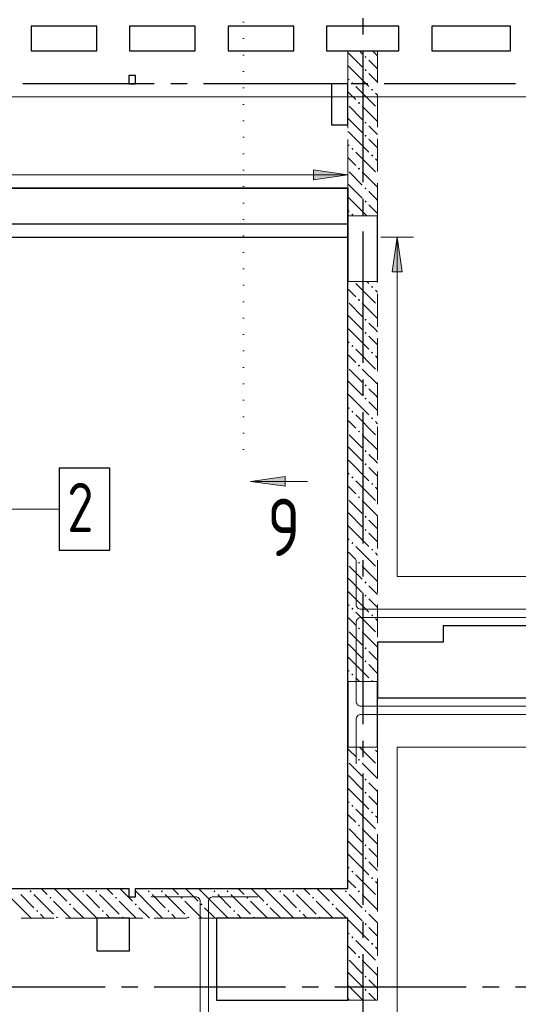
# Model space of a CAD drawing. Header units: millimetres. Extents: x 0 to 61017, y 0 to 42000.
# Tile 23 of 26: x 40590 to 43627, y 28695 to 34690. Entities that reach past the tile are written whole.
import ezdxf

# ---------------------------------------------------------------- set-up
doc = ezdxf.new("R2010")
doc.units = ezdxf.units.MM
for name, pattern in [('______2', [270, 200, -70]), ('______5', [1100, 800, -100, 100, -100]), ('______9', [100, 0, -100])]:
    doc.linetypes.add(name, pattern=pattern)
for name, color, linetype, lineweight in [('Standard', 7, 'Continuous', 25), ('ЖБ Балка Вышележаща', 7, 'Continuous', 25), ('Макрос окна_ макрос двери', 7, 'Continuous', 18), ('Обрамление П-обр. равн.', 7, 'Continuous', 25), ('Обрамление проемов стержнями', 7, 'Continuous', 25), ('Оси', 40, '______5', 18), ('Позиционная метка линия выноска', 7, 'Continuous', 13), ('Позиционная метка номер позиции', 7, 'Continuous', 13), ('Узлы символ', 7, 'Continuous', 25)]:
    doc.layers.add(name, color=color, linetype=linetype, lineweight=lineweight)
for name, color, linetype, lineweight, true_color in [('ЖБ Балка Нижележащая', 7, '______2', 25, 0x8c8cff), ('ЖБ Перекрытие верхний уровень', 7, 'Continuous', 25, 0xe0e0ff), ('ЖБ Стена верхний уровень', 7, 'Continuous', 25, 0x006e00)]:
    doc.layers.add(name, color=color, linetype=linetype, lineweight=lineweight, true_color=true_color)
doc.styles.add('ISOCPEUR', font='txt')

msp = doc.modelspace()

# ---------------------------------------------------------------- hatches: boundary and pattern name
at = {"layer": 'ЖБ Стена верхний уровень', "linetype": 'Continuous', "lineweight": 18, "transparency": 33554687}
for points in [[(42690.5, 34463.1), (42696.9, 34469.6), (42703.4, 34463.1), (42696.9, 34456.6)], [(42690.5, 34383.1), (42696.9, 34389.6), (42703.4, 34383.1), (42696.9, 34376.6)], [(42610.4, 34303.1), (42616.9, 34309.6), (42623.4, 34303.1), (42616.9, 34296.6)], [(42730.5, 34263.1), (42737, 34269.6), (42743.5, 34263.1), (42737, 34256.6)], [(42650.5, 34183.1), (42657, 34189.6), (42663.5, 34183.1), (42657, 34176.6)], [(42690.5, 34063.1), (42696.9, 34069.6), (42703.4, 34063.1), (42696.9, 34056.6)], [(42690.5, 33983.1), (42696.9, 33989.6), (42703.4, 33983.1), (42696.9, 33976.6)], [(42610.4, 33903.1), (42616.9, 33909.6), (42623.4, 33903.1), (42616.9, 33896.6)], [(42730.5, 33863.1), (42737, 33869.6), (42743.5, 33863.1), (42737, 33856.6)], [(42650.5, 33783.1), (42657, 33789.6), (42663.5, 33783.1), (42657, 33776.6)], [(42690.5, 33663.1), (42696.9, 33669.6), (42703.4, 33663.1), (42696.9, 33656.6)], [(42690.5, 33583.1), (42696.9, 33589.6), (42703.4, 33583.1), (42696.9, 33576.6)], [(42610.4, 33503.1), (42616.9, 33509.6), (42623.4, 33503.1), (42616.9, 33496.6)], [(42730.5, 33063.1), (42737, 33069.6), (42743.5, 33063.1), (42737, 33056.6)], [(42650.5, 32983.1), (42657, 32989.6), (42663.5, 32983.1), (42657, 32976.6)], [(42690.5, 32863.1), (42696.9, 32869.6), (42703.4, 32863.1), (42696.9, 32856.6)], [(42690.5, 32783.1), (42696.9, 32789.6), (42703.4, 32783.1), (42696.9, 32776.6)], [(42610.4, 32703.1), (42616.9, 32709.6), (42623.4, 32703.1), (42616.9, 32696.6)], [(42730.5, 32663.1), (42737, 32669.6), (42743.5, 32663.1), (42737, 32656.6)], [(42650.5, 32583.1), (42657, 32589.6), (42663.5, 32583.1), (42657, 32576.6)], [(42690.5, 32463.1), (42696.9, 32469.6), (42703.4, 32463.1), (42696.9, 32456.6)], [(42690.5, 32383.1), (42696.9, 32389.6), (42703.4, 32383.1), (42696.9, 32376.6)], [(42610.4, 32303.1), (42616.9, 32309.6), (42623.4, 32303.1), (42616.9, 32296.6)], [(42730.5, 32263.1), (42737, 32269.6), (42743.5, 32263.1), (42737, 32256.6)], [(42650.5, 32183.1), (42657, 32189.6), (42663.5, 32183.1), (42657, 32176.6)], [(42690.5, 32063.1), (42696.9, 32069.6), (42703.4, 32063.1), (42696.9, 32056.6)], [(42690.5, 31983.1), (42696.9, 31989.6), (42703.4, 31983.1), (42696.9, 31976.6)], [(42610.4, 31903.1), (42616.9, 31909.6), (42623.4, 31903.1), (42616.9, 31896.6)], [(42730.5, 31863.1), (42737, 31869.6), (42743.5, 31863.1), (42737, 31856.6)], [(42650.5, 31783.1), (42657, 31789.6), (42663.5, 31783.1), (42657, 31776.6)], [(42690.5, 31663.1), (42696.9, 31669.6), (42703.4, 31663.1), (42696.9, 31656.6)], [(42690.5, 31583.1), (42696.9, 31589.6), (42703.4, 31583.1), (42696.9, 31576.6)], [(42610.4, 31503.1), (42616.9, 31509.6), (42623.4, 31503.1), (42616.9, 31496.6)], [(42730.5, 31463.1), (42737, 31469.6), (42743.5, 31463.1), (42737, 31456.6)], [(42650.5, 31383.1), (42657, 31389.6), (42663.5, 31383.1), (42657, 31376.6)], [(42690.5, 31263.1), (42696.9, 31269.6), (42703.4, 31263.1), (42696.9, 31256.6)], [(42690.5, 31183.1), (42696.9, 31189.6), (42703.4, 31183.1), (42696.9, 31176.6)], [(42610.4, 31103.1), (42616.9, 31109.6), (42623.4, 31103.1), (42616.9, 31096.6)], [(42730.5, 31063.1), (42737, 31069.6), (42743.5, 31063.1), (42737, 31056.6)], [(42650.5, 30983.1), (42657, 30989.6), (42663.5, 30983.1), (42657, 30976.6)], [(42690.5, 30863.1), (42696.9, 30869.6), (42703.4, 30863.1), (42696.9, 30856.6)], [(42690.5, 30783.1), (42696.9, 30789.6), (42703.4, 30783.1), (42696.9, 30776.6)], [(42610.4, 30703.1), (42616.9, 30709.6), (42623.4, 30703.1), (42616.9, 30696.6)], [(42730.5, 30663.1), (42737, 30669.6), (42743.5, 30663.1), (42740.3, 30660), (42733.6, 30660)], [(42740.3, 30260), (42737, 30256.6), (42733.6, 30260)], [(42650.5, 30183.1), (42657, 30189.6), (42663.5, 30183.1), (42657, 30176.6)], [(42690.5, 30063.1), (42696.9, 30069.6), (42703.4, 30063.1), (42696.9, 30056.6)], [(42690.5, 29983.1), (42696.9, 29989.6), (42703.4, 29983.1), (42696.9, 29976.6)], [(42610.4, 29903.1), (42616.9, 29909.6), (42623.4, 29903.1), (42616.9, 29896.6)], [(42730.5, 29863.1), (42737, 29869.6), (42743.5, 29863.1), (42737, 29856.6)], [(42650.5, 29783.1), (42657, 29789.6), (42663.5, 29783.1), (42657, 29776.6)], [(42690.5, 29663.1), (42696.9, 29669.6), (42703.4, 29663.1), (42696.9, 29656.6)], [(42690.5, 29583.1), (42696.9, 29589.6), (42703.4, 29583.1), (42696.9, 29576.6)], [(42610.4, 29503.1), (42616.9, 29509.6), (42623.4, 29503.1), (42616.9, 29496.6)], [(42730.5, 29463.1), (42737, 29469.6), (42743.5, 29463.1), (42737, 29456.6)], [(40650.5, 29383.1), (40657, 29389.6), (40663.5, 29383.1), (40657, 29376.6)], [(40970.5, 29383.1), (40977, 29389.6), (40983.4, 29383.1), (40977, 29376.6)], [(41050.5, 29383.1), (41057, 29389.6), (41063.5, 29383.1), (41057, 29376.6)], [(41370.5, 29383.1), (41377, 29389.6), (41383.4, 29383.1), (41377, 29376.6)], [(41450.5, 29383.1), (41457, 29389.6), (41463.5, 29383.1), (41457, 29376.6)], [(41770.5, 29383.1), (41777, 29389.6), (41783.4, 29383.1), (41777, 29376.6)], [(41850.5, 29383.1), (41857, 29389.6), (41863.5, 29383.1), (41857, 29376.6)], [(42170.5, 29383.1), (42177, 29389.6), (42183.4, 29383.1), (42177, 29376.6)], [(42250.5, 29383.1), (42257, 29389.6), (42263.5, 29383.1), (42257, 29376.6)], [(42570.5, 29383.1), (42577, 29389.6), (42583.4, 29383.1), (42577, 29376.6)], [(42650.5, 29383.1), (42657, 29389.6), (42663.5, 29383.1), (42657, 29376.6)], [(40770.5, 29343.1), (40777, 29349.6), (40783.4, 29343.1), (40777, 29336.6)], [(41170.5, 29343.1), (41177, 29349.6), (41183.4, 29343.1), (41177, 29336.6)], [(41570.5, 29343.1), (41577, 29349.6), (41583.4, 29343.1), (41577, 29336.6)], [(41970.5, 29343.1), (41977, 29349.6), (41983.4, 29343.1), (41977, 29336.6)], [(42370.5, 29343.1), (42377, 29349.6), (42383.4, 29343.1), (42377, 29336.6)], [(40690.5, 29263.1), (40696.9, 29269.6), (40703.4, 29263.1), (40696.9, 29256.6)], [(40890.5, 29303.1), (40896.9, 29309.6), (40903.4, 29303.1), (40896.9, 29296.6)], [(41090.5, 29263.1), (41096.9, 29269.6), (41103.4, 29263.1), (41096.9, 29256.6)], [(41290.5, 29303.1), (41296.9, 29309.6), (41303.4, 29303.1), (41296.9, 29296.6)], [(41490.5, 29263.1), (41496.9, 29269.6), (41503.4, 29263.1), (41496.9, 29256.6)], [(41690.5, 29303.1), (41696.9, 29309.6), (41703.4, 29303.1), (41696.9, 29296.6)], [(41890.5, 29263.1), (41896.9, 29269.6), (41903.4, 29263.1), (41896.9, 29256.6)], [(42090.5, 29303.1), (42096.9, 29309.6), (42103.4, 29303.1), (42096.9, 29296.6)], [(42290.5, 29263.1), (42296.9, 29269.6), (42303.4, 29263.1), (42296.9, 29256.6)], [(42490.5, 29303.1), (42496.9, 29309.6), (42503.4, 29303.1), (42496.9, 29296.6)], [(42690.5, 29263.1), (42696.9, 29269.6), (42703.4, 29263.1), (42696.9, 29256.6)], [(40810.4, 29223.1), (40816.9, 29229.6), (40823.4, 29223.1), (40820.3, 29220), (40813.6, 29220)], [(41210.4, 29223.1), (41216.9, 29229.6), (41223.4, 29223.1), (41220.3, 29220), (41213.6, 29220)], [(41610.4, 29223.1), (41616.9, 29229.6), (41623.4, 29223.1), (41620.3, 29220), (41613.6, 29220)], [(42010.4, 29223.1), (42016.9, 29229.6), (42023.4, 29223.1), (42020.3, 29220), (42013.6, 29220)], [(42410.4, 29223.1), (42416.9, 29229.6), (42423.4, 29223.1), (42420.3, 29220), (42413.6, 29220)], [(42690.5, 29183.1), (42696.9, 29189.6), (42703.4, 29183.1), (42696.9, 29176.6)], [(42610.4, 29103.1), (42616.9, 29109.6), (42623.4, 29103.1), (42616.9, 29096.6)], [(42730.5, 29063.1), (42737, 29069.6), (42743.5, 29063.1), (42737, 29056.6)], [(42650.5, 28983.1), (42657, 28989.6), (42663.5, 28983.1), (42657, 28976.6)], [(42690.5, 28863.1), (42696.9, 28869.6), (42703.4, 28863.1), (42696.9, 28856.6)], [(42690.5, 28783.1), (42696.9, 28789.6), (42703.4, 28783.1), (42696.9, 28776.6)]]:
    msp.add_hatch(color=7, dxfattribs=at).paths.add_polyline_path(points, flags=16)
at = {"layer": 'Позиционная метка линия выноска', "linetype": 'Continuous', "lineweight": 13, "transparency": 33554687}
msp.add_hatch(color=7, dxfattribs=at).paths.add_polyline_path([(42380, 33775), (42590, 33745), (42380, 33715)], flags=16)
msp.add_hatch(color=7, dxfattribs=at).paths.add_polyline_path([(42920, 33155), (42890, 33365), (42860, 33155)])
at = {"layer": 'Узлы символ', "linetype": 'Continuous', "lineweight": 13, "transparency": 33554687}
msp.add_hatch(color=7, dxfattribs=at).paths.add_polyline_path([(42206.4, 31849), (41996.4, 31878.9), (42206.4, 31908.9)], flags=16)

# ---------------------------------------------------------------- linework, layer by layer
at = {"layer": 'Standard', "color": 7, "linetype": 'Continuous', "lineweight": 25, "transparency": 33554687}
for p, q in [((40660, 34650), (40660, 34500)), ((41060, 34650), (40660, 34650)), ((41060, 34500), (41060, 34650)), ((41260, 34650), (41260, 34500)), ((41660, 34650), (41260, 34650)), ((41660, 34500), (41660, 34650)), ((41860, 34650), (41860, 34500)), ((42260, 34650), (41860, 34650)), ((42260, 34500), (42260, 34650)), ((42460, 34650), (42460, 34500)), ((42900, 34650), (42460, 34650)), ((42900, 34500), (42900, 34650)), ((43100, 34650), (43100, 34500)), ((43580, 34650), (43100, 34650)), ((43580, 34500), (43580, 34650)), ((40660, 34500), (41060, 34500)), ((41260, 34500), (41660, 34500)), ((41860, 34500), (42260, 34500)), ((42460, 34500), (42900, 34500)), ((43100, 34500), (43580, 34500)), ((41255, 34350), (41255, 34300)), ((41295, 34350), (41255, 34350)), ((41255, 34300), (41295, 34300)), ((41295, 34300), (41295, 34350)), ((42490, 34300), (42490, 34050)), ((42590, 34300), (42490, 34300)), ((42590, 34050), (42590, 34300)), ((42490, 34050), (42590, 34050)), ((42590, 33665), (40060, 33665)), ((40060, 33665), (42590, 33665)), ((42590, 33445), (42590, 33665)), ((42590, 33665), (42590, 33445)), ((42590, 33445), (40060, 33445)), ((42590, 29400), (42590, 33445)), ((40060, 33365), (42590, 33365)), ((43170, 31000), (43170, 30900)), ((44430, 31000), (43170, 31000)), ((42770, 30900), (42770, 30560)), ((43170, 30900), (42770, 30900)), ((42770, 30560), (44430, 30560)), ((39880, 29400), (41255, 29400)), ((41255, 29400), (41255, 29350)), ((41295, 29350), (41295, 29400)), ((41295, 29400), (42590, 29400)), ((41255, 29350), (41295, 29350)), ((41060, 29220), (41060, 29020)), ((41260, 29220), (41060, 29220)), ((41260, 29020), (41260, 29220)), ((41790, 29220), (41790, 28720)), ((42590, 29220), (41790, 29220)), ((42590, 28720), (42590, 29220)), ((41060, 29020), (41260, 29020)), ((41790, 28720), (42590, 28720))]:
    msp.add_line(p, q, dxfattribs=at)
at = {"layer": 'ЖБ Балка Вышележаща', "color": 7, "linetype": 'Continuous', "lineweight": 18, "transparency": 33554687}
for p, q in [((42590, 33365), (42590, 33445)), ((40060, 33365), (42590, 33365))]:
    msp.add_line(p, q, dxfattribs=at)
at = {"layer": 'ЖБ Балка Нижележащая', "color": 251, "linetype": '______2', "lineweight": 18, "true_color": 0x656565, "transparency": 33554687}
for p, q in [((42590, 33665), (40060, 33665)), ((42590, 33445), (42590, 33665))]:
    msp.add_line(p, q, dxfattribs=at)
at = {"layer": 'ЖБ Перекрытие верхний уровень', "color": 7, "linetype": 'Continuous', "lineweight": 18, "transparency": 33554687}
for p, q in [((40660, 34500), (40660, 34650)), ((40660, 34650), (41060, 34650)), ((41060, 34650), (41060, 34500)), ((41260, 34500), (41260, 34650)), ((41260, 34650), (41660, 34650)), ((41660, 34650), (41660, 34500)), ((41860, 34500), (41860, 34650)), ((41860, 34650), (42260, 34650)), ((42260, 34650), (42260, 34500)), ((42460, 34650), (42900, 34650)), ((42460, 34500), (42460, 34650)), ((42900, 34650), (42900, 34500)), ((43100, 34500), (43100, 34650)), ((43100, 34650), (43580, 34650)), ((43580, 34650), (43580, 34500)), ((41060, 34500), (40660, 34500)), ((41660, 34500), (41260, 34500)), ((42260, 34500), (41860, 34500)), ((42770, 34500), (42460, 34500)), ((42900, 34500), (42770, 34500)), ((43580, 34500), (43100, 34500)), ((41295, 34350), (41255, 34350)), ((41255, 34350), (41255, 34300)), ((41255, 34300), (41295, 34300)), ((41295, 34300), (41295, 34350)), ((42590, 34300), (42490, 34300)), ((42490, 34300), (42490, 34050)), ((42590, 34050), (42590, 34300)), ((42490, 34050), (42590, 34050)), ((40060, 33445), (42590, 33445)), ((42590, 33445), (42590, 29400)), ((44430, 31000), (43170, 31000)), ((43170, 31000), (43170, 30900)), ((43170, 30900), (42770, 30900)), ((42770, 30900), (42770, 30560)), ((42770, 30560), (43170, 30560)), ((43170, 30560), (44430, 30560)), ((41255, 29400), (39880, 29400)), ((41255, 29400), (41255, 29350)), ((41295, 29350), (41295, 29400)), ((42590, 29400), (41295, 29400)), ((41255, 29350), (41295, 29350)), ((41260, 29220), (41060, 29220)), ((41060, 29220), (41060, 29020)), ((41260, 29020), (41260, 29220)), ((42590, 29220), (41790, 29220)), ((41790, 29220), (41790, 28720)), ((42590, 28720), (42590, 29220)), ((41060, 29020), (41260, 29020)), ((41790, 28720), (42590, 28720))]:
    msp.add_line(p, q, dxfattribs=at)
at = {"layer": 'ЖБ Стена верхний уровень', "color": 251, "linetype": '______2', "lineweight": 13, "true_color": 0x656565, "transparency": 33554687}
for p, q in [((42770, 34500), (42590, 34500)), ((42590, 34500), (42590, 33495)), ((42770, 33495), (42770, 34500)), ((42770, 33495), (42590, 33495)), ((42770, 33495), (42590, 33495)), ((42590, 33095), (42770, 33095)), ((42590, 33095), (42770, 33095)), ((42590, 33095), (42590, 30660)), ((42770, 30660), (42770, 33095)), ((42770, 30660), (42590, 30660)), ((42590, 30260), (42770, 30260)), ((42590, 30260), (42590, 29400)), ((42770, 28720), (42770, 30260)), ((41255, 29400), (40060, 29400)), ((41255, 29400), (41255, 29350)), ((41295, 29350), (41295, 29400)), ((42590, 29400), (41295, 29400)), ((41255, 29350), (41295, 29350)), ((40060, 29220), (42590, 29220)), ((42590, 29220), (42590, 28720)), ((42590, 28720), (42770, 28720))]:
    msp.add_line(p, q, dxfattribs=at)
at = {"layer": 'ЖБ Стена верхний уровень', "color": 9, "linetype": 'Continuous', "lineweight": 18, "true_color": 0xc7c7c7, "transparency": 33554687}
for p, q in [((42596.9, 34483.1), (42590, 34490.1)), ((42596.9, 34483.1), (42677, 34403.1)), ((42660.1, 34500), (42677, 34483.1)), ((42740.1, 34500), (42770, 34470.1)), ((42757, 34403.1), (42716.9, 34443.1)), ((42590, 34410.1), (42596.9, 34403.1)), ((42596.9, 34403.1), (42716.9, 34283.1)), ((42716.9, 34363.1), (42770, 34310.1)), ((42770, 34390.1), (42757, 34403.1)), ((42590, 34330.1), (42596.9, 34323.1)), ((42596.9, 34243.1), (42590, 34250.1)), ((42637, 34203.1), (42596.9, 34243.1)), ((42637, 34283.1), (42757, 34163.1)), ((42757, 34243.1), (42770, 34230.1)), ((42596.9, 34163.1), (42677, 34083.1)), ((42677, 34163.1), (42770, 34070.1)), ((42596.9, 34083.1), (42590, 34090.1)), ((42596.9, 34083.1), (42677, 34003.1)), ((42590, 34010.1), (42596.9, 34003.1)), ((42596.9, 34003.1), (42716.9, 33883.1)), ((42757, 34003.1), (42716.9, 34043.1)), ((42770, 33990.1), (42757, 34003.1)), ((42716.9, 33963.1), (42770, 33910.1)), ((42590, 33930.1), (42596.9, 33923.1)), ((42637, 33883.1), (42757, 33763.1)), ((42596.9, 33843.1), (42590, 33850.1)), ((42637, 33803.1), (42596.9, 33843.1)), ((42757, 33843.1), (42770, 33830.1)), ((42596.9, 33763.1), (42677, 33683.1)), ((42677, 33763.1), (42770, 33670.1)), ((42596.9, 33683.1), (42590, 33690.1)), ((42596.9, 33683.1), (42677, 33603.1)), ((42757, 33603.1), (42716.9, 33643.1)), ((42590, 33610.1), (42596.9, 33603.1)), ((42596.9, 33603.1), (42705.1, 33495)), ((42770, 33590.1), (42757, 33603.1)), ((42590, 33530.1), (42596.9, 33523.1)), ((42716.9, 33563.1), (42770, 33510.1)), ((42705.1, 33095), (42716.9, 33083.1)), ((42596.9, 33043.1), (42590, 33050.1)), ((42637, 33003.1), (42596.9, 33043.1)), ((42637, 33083.1), (42757, 32963.1)), ((42596.9, 32963.1), (42677, 32883.1)), ((42596.9, 32883.1), (42590, 32890.1)), ((42596.9, 32883.1), (42677, 32803.1)), ((42590, 32810.1), (42596.9, 32803.1)), ((42596.9, 32803.1), (42716.9, 32683.1)), ((42757, 32803.1), (42716.9, 32843.1)), ((42590, 32730.1), (42596.9, 32723.1)), ((42637, 32683.1), (42757, 32563.1)), ((42596.9, 32643.1), (42590, 32650.1)), ((42637, 32603.1), (42596.9, 32643.1)), ((42596.9, 32563.1), (42677, 32483.1)), ((42596.9, 32483.1), (42590, 32490.1)), ((42596.9, 32483.1), (42677, 32403.1)), ((42757, 32403.1), (42716.9, 32443.1)), ((42590, 32410.1), (42596.9, 32403.1)), ((42596.9, 32403.1), (42716.9, 32283.1)), ((42590, 32330.1), (42596.9, 32323.1)), ((42637, 32283.1), (42757, 32163.1)), ((42596.9, 32243.1), (42590, 32250.1)), ((42637, 32203.1), (42596.9, 32243.1)), ((42596.9, 32163.1), (42677, 32083.1)), ((42596.9, 32083.1), (42590, 32090.1)), ((42596.9, 32083.1), (42677, 32003.1)), ((42757, 32003.1), (42716.9, 32043.1)), ((42590, 32010.1), (42596.9, 32003.1)), ((42596.9, 32003.1), (42716.9, 31883.1)), ((42590, 31930.1), (42596.9, 31923.1)), ((42596.9, 31843.1), (42590, 31850.1)), ((42637, 31803.1), (42596.9, 31843.1)), ((42637, 31883.1), (42757, 31763.1)), ((42596.9, 31763.1), (42677, 31683.1)), ((42596.9, 31683.1), (42590, 31690.1)), ((42596.9, 31683.1), (42677, 31603.1)), ((42590, 31610.1), (42596.9, 31603.1)), ((42596.9, 31603.1), (42716.9, 31483.1)), ((42757, 31603.1), (42716.9, 31643.1)), ((42590, 31530.1), (42596.9, 31523.1)), ((42637, 31483.1), (42757, 31363.1)), ((42596.9, 31443.1), (42590, 31450.1)), ((42637, 31403.1), (42596.9, 31443.1)), ((42596.9, 31363.1), (42677, 31283.1)), ((42596.9, 31283.1), (42590, 31290.1)), ((42596.9, 31283.1), (42677, 31203.1)), ((42757, 31203.1), (42716.9, 31243.1)), ((42590, 31210.1), (42596.9, 31203.1)), ((42596.9, 31203.1), (42716.9, 31083.1)), ((42590, 31130.1), (42596.9, 31123.1)), ((42637, 31083.1), (42757, 30963.1)), ((42596.9, 31043.1), (42590, 31050.1)), ((42637, 31003.1), (42596.9, 31043.1)), ((42596.9, 30963.1), (42677, 30883.1)), ((42596.9, 30883.1), (42590, 30890.1)), ((42596.9, 30883.1), (42677, 30803.1)), ((42757, 30803.1), (42716.9, 30843.1)), ((42590, 30810.1), (42596.9, 30803.1)), ((42596.9, 30803.1), (42716.9, 30683.1)), ((42590, 30730.1), (42596.9, 30723.1)), ((42637, 30683.1), (42660.1, 30660)), ((42596.9, 30243.1), (42590, 30250.1)), ((42637, 30203.1), (42596.9, 30243.1)), ((42660.1, 30260), (42757, 30163.1)), ((42596.9, 30163.1), (42677, 30083.1)), ((42596.9, 30083.1), (42590, 30090.1)), ((42596.9, 30083.1), (42677, 30003.1)), ((42757, 30003.1), (42716.9, 30043.1)), ((42590, 30010.1), (42596.9, 30003.1)), ((42596.9, 30003.1), (42716.9, 29883.1)), ((42590, 29930.1), (42596.9, 29923.1)), ((42637, 29883.1), (42757, 29763.1)), ((42596.9, 29843.1), (42590, 29850.1)), ((42637, 29803.1), (42596.9, 29843.1)), ((42596.9, 29763.1), (42677, 29683.1)), ((42596.9, 29683.1), (42590, 29690.1)), ((42596.9, 29683.1), (42677, 29603.1)), ((42757, 29603.1), (42716.9, 29643.1)), ((42590, 29610.1), (42596.9, 29603.1)), ((42596.9, 29603.1), (42716.9, 29483.1)), ((42590, 29530.1), (42596.9, 29523.1)), ((42596.9, 29443.1), (42590, 29450.1)), ((42637, 29403.1), (42596.9, 29443.1)), ((42637, 29483.1), (42757, 29363.1)), ((40596.9, 29283.1), (40480.1, 29400)), ((40720.1, 29400), (40757, 29363.1)), ((40800.1, 29400), (40877, 29323.1)), ((40996.9, 29283.1), (40880.1, 29400)), ((41120.1, 29400), (41157, 29363.1)), ((41200.1, 29400), (41277, 29323.1)), ((41396.9, 29283.1), (41295, 29385.1)), ((41520.1, 29400), (41557, 29363.1)), ((41600.1, 29400), (41677, 29323.1)), ((41796.9, 29283.1), (41680.1, 29400)), ((41920.1, 29400), (41957, 29363.1)), ((42000.1, 29400), (42077, 29323.1)), ((42196.9, 29283.1), (42080.1, 29400)), ((42320.1, 29400), (42357, 29363.1)), ((42400.1, 29400), (42477, 29323.1)), ((42590, 29290.1), (42480.1, 29400)), ((40596.9, 29363.1), (40677, 29283.1)), ((40677, 29363.1), (40796.9, 29243.1)), ((40900.1, 29220), (40796.9, 29323.1)), ((40996.9, 29363.1), (41077, 29283.1)), ((41077, 29363.1), (41196.9, 29243.1)), ((41300.1, 29220), (41196.9, 29323.1)), ((41396.9, 29363.1), (41477, 29283.1)), ((41477, 29363.1), (41596.9, 29243.1)), ((41700.1, 29220), (41596.9, 29323.1)), ((41796.9, 29363.1), (41877, 29283.1)), ((41877, 29363.1), (41996.9, 29243.1)), ((42100.1, 29220), (41996.9, 29323.1)), ((42196.9, 29363.1), (42277, 29283.1)), ((42277, 29363.1), (42396.9, 29243.1)), ((42500.1, 29220), (42396.9, 29323.1)), ((42596.9, 29363.1), (42677, 29283.1)), ((40596.9, 29283.1), (40660.1, 29220)), ((40916.9, 29283.1), (40980.1, 29220)), ((40996.9, 29283.1), (41060.1, 29220)), ((41316.9, 29283.1), (41380.1, 29220)), ((41396.9, 29283.1), (41460.1, 29220)), ((41716.9, 29283.1), (41780.1, 29220)), ((41796.9, 29283.1), (41860.1, 29220)), ((42116.9, 29283.1), (42180.1, 29220)), ((42196.9, 29283.1), (42260.1, 29220)), ((42516.9, 29283.1), (42580.1, 29220)), ((42596.9, 29283.1), (42590, 29290.1)), ((42596.9, 29283.1), (42677, 29203.1)), ((40740.1, 29220), (40716.9, 29243.1)), ((41140.1, 29220), (41116.9, 29243.1)), ((41540.1, 29220), (41516.9, 29243.1)), ((41940.1, 29220), (41916.9, 29243.1)), ((42340.1, 29220), (42316.9, 29243.1)), ((42590, 29210.1), (42596.9, 29203.1)), ((42596.9, 29203.1), (42716.9, 29083.1)), ((42757, 29203.1), (42716.9, 29243.1)), ((42590, 29130.1), (42596.9, 29123.1)), ((42637, 29083.1), (42757, 28963.1)), ((42596.9, 29043.1), (42590, 29050.1)), ((42637, 29003.1), (42596.9, 29043.1)), ((42596.9, 28963.1), (42677, 28883.1)), ((42596.9, 28883.1), (42590, 28890.1)), ((42596.9, 28883.1), (42677, 28803.1)), ((42757, 28803.1), (42716.9, 28843.1)), ((42590, 28810.1), (42596.9, 28803.1)), ((42596.9, 28803.1), (42680.1, 28720)), ((42590, 28730.1), (42596.9, 28723.1)), ((42716.9, 28763.1), (42760.1, 28720))]:
    msp.add_line(p, q, dxfattribs=at)
for points in [[(42757, 33043.1), (42770, 33030.1), (42770, 33030.1), (42770, 33030.1), (42770, 33030.1)], [(42677, 32963.1), (42770, 32870.1), (42770, 32870.1), (42770, 32870.1), (42770, 32870.1)], [(42770, 32790.1), (42770, 32790.1), (42770, 32790.1), (42770, 32790.1), (42757, 32803.1)], [(42716.9, 32763.1), (42770, 32710.1), (42770, 32710.1), (42770, 32710.1), (42770, 32710.1)], [(42757, 32643.1), (42770, 32630.1), (42770, 32630.1), (42770, 32630.1), (42770, 32630.1)], [(42677, 32563.1), (42770, 32470.1), (42770, 32470.1), (42770, 32470.1), (42770, 32470.1)], [(42770, 32390.1), (42770, 32390.1), (42770, 32390.1), (42770, 32390.1), (42757, 32403.1)], [(42716.9, 32363.1), (42770, 32310.1), (42770, 32310.1), (42770, 32310.1), (42770, 32310.1)], [(42757, 32243.1), (42770, 32230.1), (42770, 32230.1), (42770, 32230.1), (42770, 32230.1)], [(42677, 32163.1), (42770, 32070.1), (42770, 32070.1), (42770, 32070.1), (42770, 32070.1)], [(42716.9, 31963.1), (42770, 31910.1), (42770, 31910.1), (42770, 31910.1), (42770, 31910.1)], [(42770, 31990.1), (42770, 31990.1), (42770, 31990.1), (42770, 31990.1), (42757, 32003.1)], [(42757, 31843.1), (42770, 31830.1), (42770, 31830.1), (42770, 31830.1), (42770, 31830.1)], [(42677, 31763.1), (42770, 31670.1), (42770, 31670.1), (42770, 31670.1), (42770, 31670.1)], [(42770, 31590.1), (42770, 31590.1), (42770, 31590.1), (42770, 31590.1), (42757, 31603.1)], [(42716.9, 31563.1), (42770, 31510.1), (42770, 31510.1), (42770, 31510.1), (42770, 31510.1)], [(42757, 31443.1), (42770, 31430.1), (42770, 31430.1), (42770, 31430.1), (42770, 31430.1)], [(42677, 31363.1), (42770, 31270.1), (42770, 31270.1), (42770, 31270.1), (42770, 31270.1)], [(42770, 31190.1), (42770, 31190.1), (42770, 31190.1), (42770, 31190.1), (42757, 31203.1)], [(42716.9, 31163.1), (42770, 31110.1), (42770, 31110.1), (42770, 31110.1), (42770, 31110.1)], [(42757, 31043.1), (42770, 31030.1), (42770, 31030.1), (42770, 31030.1), (42770, 31030.1)], [(42677, 30963.1), (42770, 30870.1), (42770, 30870.1), (42770, 30870.1), (42770, 30870.1)], [(42716.9, 30763.1), (42770, 30710.1), (42770, 30710.1), (42770, 30710.1), (42770, 30710.1)], [(42770, 30790.1), (42770, 30790.1), (42770, 30790.1), (42770, 30790.1), (42757, 30803.1)], [(42757, 30243.1), (42770, 30230.1), (42770, 30230.1)], [(42677, 30163.1), (42770, 30070.1), (42770, 30070.1)], [(42770, 29990.1), (42770, 29990.1), (42757, 30003.1)], [(42716.9, 29963.1), (42770, 29910.1), (42770, 29910.1)], [(42757, 29843.1), (42770, 29830.1), (42770, 29830.1)], [(42677, 29763.1), (42770, 29670.1), (42770, 29670.1)], [(42716.9, 29563.1), (42770, 29510.1), (42770, 29510.1)], [(42770, 29590.1), (42770, 29590.1), (42757, 29603.1)], [(42757, 29443.1), (42770, 29430.1), (42770, 29430.1)], [(42677, 29363.1), (42770, 29270.1), (42770, 29270.1)], [(42770, 29190.1), (42770, 29190.1), (42757, 29203.1)], [(42716.9, 29163.1), (42770, 29110.1), (42770, 29110.1)], [(42757, 29043.1), (42770, 29030.1), (42770, 29030.1)], [(42677, 28963.1), (42770, 28870.1), (42770, 28870.1)], [(42770, 28790.1), (42770, 28790.1), (42757, 28803.1)]]:
    msp.add_lwpolyline(points, dxfattribs=at)
at = {"layer": 'Макрос окна_ макрос двери', "color": 7, "linetype": 'Continuous', "lineweight": -3, "transparency": 33554687}
for p, q in [((42590, 33495), (42590, 33095)), ((42590, 33495), (42590, 33095)), ((42770, 33095), (42770, 33495)), ((42770, 33095), (42770, 33495)), ((42590, 30660), (42590, 30260)), ((42770, 30260), (42770, 30660))]:
    msp.add_line(p, q, dxfattribs=at)
at = {"layer": 'Обрамление П-обр. равн.', "color": 7, "linetype": 'Continuous', "lineweight": 25, "transparency": 33554687}
msp.add_lwpolyline([(40830, 31460), (41140, 31460), (41140, 31960), (40830, 31960), (40830, 31460)], dxfattribs=at)
at = {"layer": 'Обрамление проемов стержнями', "color": 7, "linetype": 'Continuous', "lineweight": 18, "transparency": 33554687}
for points in [[(44925, 31100), (42668.7, 31100), (42663.4, 31100.7), (42657.9, 31102.5), (42652.9, 31105.3), (42648.8, 31108.8), (42645.3, 31112.9), (42642.5, 31117.9), (42640.7, 31123.4), (42640, 31128.7), (42640, 31400)], [(44925, 31050), (42668.7, 31050), (42663.4, 31049.3), (42657.9, 31047.5), (42652.9, 31044.7), (42648.8, 31041.2), (42645.3, 31037.1), (42642.5, 31032.1), (42640.7, 31026.6), (42640, 31021.3), (42640, 30750)], [(44925, 30510), (42668.7, 30510), (42663.4, 30510.7), (42657.9, 30512.5), (42652.9, 30515.4), (42648.8, 30518.8), (42645.3, 30522.9), (42642.5, 30527.9), (42640.7, 30533.4), (42640, 30538.7), (42640, 30810)], [(44925, 30460), (42668.7, 30460), (42663.4, 30459.3), (42657.9, 30457.5), (42652.9, 30454.6), (42648.8, 30451.2), (42645.3, 30447.1), (42642.5, 30442.1), (42640.7, 30436.6), (42640, 30431.3), (42640, 30160)], [(41690, 28224.7), (41690, 29321.3), (41689.3, 29326.6), (41687.5, 29332.1), (41684.6, 29337.1), (41681.2, 29341.2), (41677.1, 29344.7), (41672.1, 29347.5), (41666.6, 29349.3), (41661.3, 29350), (41390, 29350)], [(41740, 28224.7), (41740, 29321.3), (41740.7, 29326.6), (41742.5, 29332.1), (41745.3, 29337.1), (41748.8, 29341.2), (41752.9, 29344.7), (41757.9, 29347.5), (41763.4, 29349.3), (41768.7, 29350), (42040, 29350)]]:
    msp.add_lwpolyline(points, dxfattribs=at)
at = {"layer": 'Оси', "color": 8, "linetype": '______5', "lineweight": -3, "transparency": 33554687}
for p, q in [((42680, 40000), (42680, 16970)), ((50210, 34300), (4600, 34300)), ((50210, 34300), (4600, 34300)), ((49910, 28800), (4600, 28800))]:
    msp.add_line(p, q, dxfattribs=at)
at = {"layer": 'Позиционная метка линия выноска', "color": 251, "linetype": 'Continuous', "lineweight": 13, "true_color": 0x494949, "transparency": 33554687}
for p, q in [((42590, 33645), (42590, 33845)), ((42380, 33715), (42380, 33775)), ((42380, 33775), (42590, 33745)), ((42380, 33745), (42365, 33745)), ((42590, 33745), (42380, 33715)), ((42590, 33745), (42590, 33745)), ((42590, 33745), (42590, 33745)), ((42590, 33745), (42590, 33745)), ((42790, 33365), (42990, 33365)), ((42890, 33365), (42860, 33155)), ((42890, 33365), (42890, 33365)), ((42890, 33365), (42890, 33365)), ((42890, 33365), (42890, 33365)), ((42920, 33155), (42890, 33365)), ((42860, 33155), (42920, 33155)), ((42890, 33155), (42890, 33140))]:
    msp.add_line(p, q, dxfattribs=at)
for points in [[(49330, 34220), (7380, 34220), (7380, 28539.8), (7980, 28539.8), (7980, 26939.8), (7380, 26939.8), (7380, 21450)], [(42590, 33745), (39760, 33745), (39760, 33640), (37830, 33640), (37830, 28600), (41490, 28600), (41490, 28420), (42890, 28420), (42890, 30260), (44730, 30260), (44730, 31300), (42890, 31300), (42890, 33365)]]:
    msp.add_lwpolyline(points, dxfattribs=at)
at = {"layer": 'Позиционная метка номер позиции', "color": 7, "linetype": 'Continuous', "lineweight": 13, "transparency": 33554687}
msp.add_lwpolyline([(37830, 32210), (38330, 31710), (40830, 31710)], dxfattribs=at)
at = {"layer": 'Узлы символ', "color": 7, "linetype": '______9', "lineweight": 13, "transparency": 33554687}
msp.add_line((41954.5, 32072.2), (41954.5, 35731.4), dxfattribs=at)
at = {"layer": 'Узлы символ', "color": 7, "linetype": 'Continuous', "lineweight": 13, "transparency": 33554687}
for p, q in [((41996.4, 31878.9), (42206.4, 31908.9)), ((42206.4, 31908.9), (42206.4, 31849)), ((41996.4, 31878.9), (42343.9, 31878.9)), ((41996.4, 31878.9), (41996.4, 31878.9)), ((41996.4, 31878.9), (41996.4, 31878.9)), ((41996.4, 31878.9), (41996.4, 31878.9)), ((42206.4, 31849), (41996.4, 31878.9)), ((42206.4, 31878.9), (42221.3, 31878.9))]:
    msp.add_line(p, q, dxfattribs=at)

# ---------------------------------------------------------------- texts
at = {"layer": 'Обрамление П-обр. равн.', "color": 7, "linetype": 'Continuous', "lineweight": 13, "transparency": 33554687, "insert": (40880, 31570), "char_height": 300, "width": 326.407, "attachment_point": 7, "style": 'ISOCPEUR'}
msp.add_mtext('\\W0.78;2', dxfattribs=at)
at = {"layer": 'Узлы символ', "color": 7, "linetype": 'Continuous', "lineweight": 35, "transparency": 33554687, "insert": (42098.9, 31424), "char_height": 350, "width": 380.819, "attachment_point": 7, "style": 'ISOCPEUR'}
msp.add_mtext('\\W0.78;9', dxfattribs=at)

doc.saveas('drawing.dxf')
